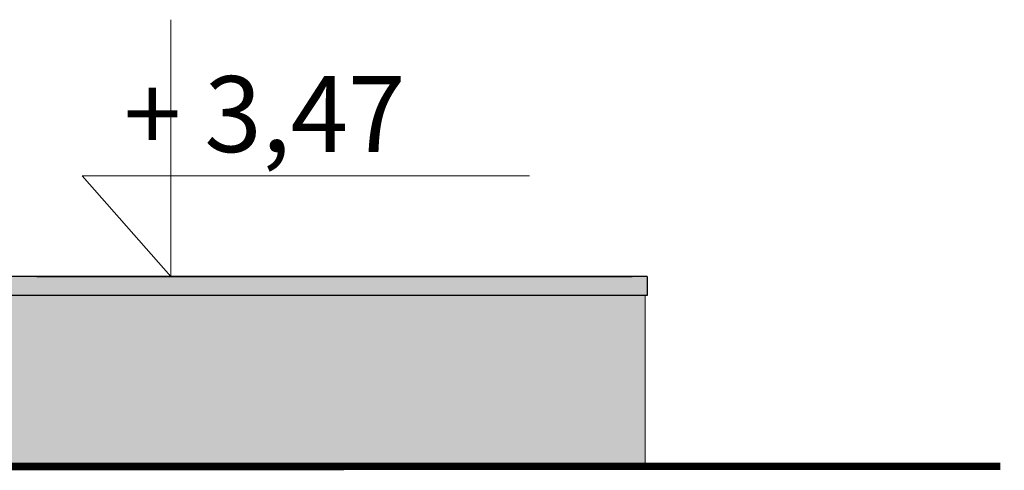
# Model space of a CAD drawing. Header units: millimetres. Extents: x 14041 to 23361, y -6349 to 12956.
# Tile 67 of 106: x 22108 to 22368, y 3119 to 3238. Entities that reach past the tile are written whole.
import ezdxf

# ---------------------------------------------------------------- set-up
doc = ezdxf.new("R2010")
doc.units = ezdxf.units.MM
for name, color, linetype, lineweight in [('A-rzędne projektowane', 7, 'Continuous', 20), ('A-wypełnienie', 252, 'Continuous', 9), ('E-obrys', 7, 'Continuous', 9)]:
    doc.layers.add(name, color=color, linetype=linetype, lineweight=lineweight)
doc.styles.add('OP.3', font='arial.ttf', dxfattribs={"height": 16})

msp = doc.modelspace()

# ---------------------------------------------------------------- hatches: boundary and pattern name
at = {"layer": 'A-wypełnienie', "lineweight": 15, "ltscale": 2, "transparency": 33554687}
h = msp.add_hatch(color=252, dxfattribs=at)
h.dxf.hatch_style = 1
h.paths.add_polyline_path([(22273.54, 3169.87), (22066.04, 3169.92), (22066.04, 3164.92), (22273.54, 3164.87)])
h = msp.add_hatch(color=253, dxfattribs=at)
h.dxf.hatch_style = 1
h.paths.add_polyline_path([(22073.04, 3119.97), (22273.04, 3119.97), (22273.04, 3164.92), (22073.54, 3164.92), (22066.04, 3164.92), (22066.04, 3119.97)], is_closed=False)

# ---------------------------------------------------------------- linework, layer by layer
at = {"layer": 'A-rzędne projektowane'}
msp.add_lwpolyline([(22148.02, 3237.54), (22148.02, 3169.92), (22124.7, 3196.47), (22242.52, 3196.47)], dxfattribs=at)
at = {"layer": 'E-obrys', "lineweight": 30}
for p, q in [((22273.54, 3169.92), (22066.04, 3169.92)), ((22112.76, 3169.92), (22269.64, 3169.92)), ((22273.54, 3169.92), (22273.54, 3164.92)), ((22273.54, 3164.92), (22066.04, 3164.92))]:
    msp.add_line(p, q, dxfattribs=at)
at = {"layer": 'E-obrys', "ltscale": 2}
msp.add_line((22273.04, 3164.92), (22273.04, 3119.92), dxfattribs=at)
at = {"layer": 'E-obrys', "const_width": 2}
for points in [[(22366.64, 3119.97), (19536.21, 3119.92)], [(22193.65, 3119.92), (22073.04, 3119.92)]]:
    msp.add_lwpolyline(points, dxfattribs=at)

# ---------------------------------------------------------------- texts
at = {"layer": 'A-rzędne projektowane', "insert": (22135.63, 3222.69), "char_height": 20, "attachment_point": 1, "style": 'OP.3'}
msp.add_mtext_dynamic_manual_height_columns('+ 3,47', width=278.6824, gutter_width=12.5, heights=[0], dxfattribs=at)

doc.saveas('drawing.dxf')
